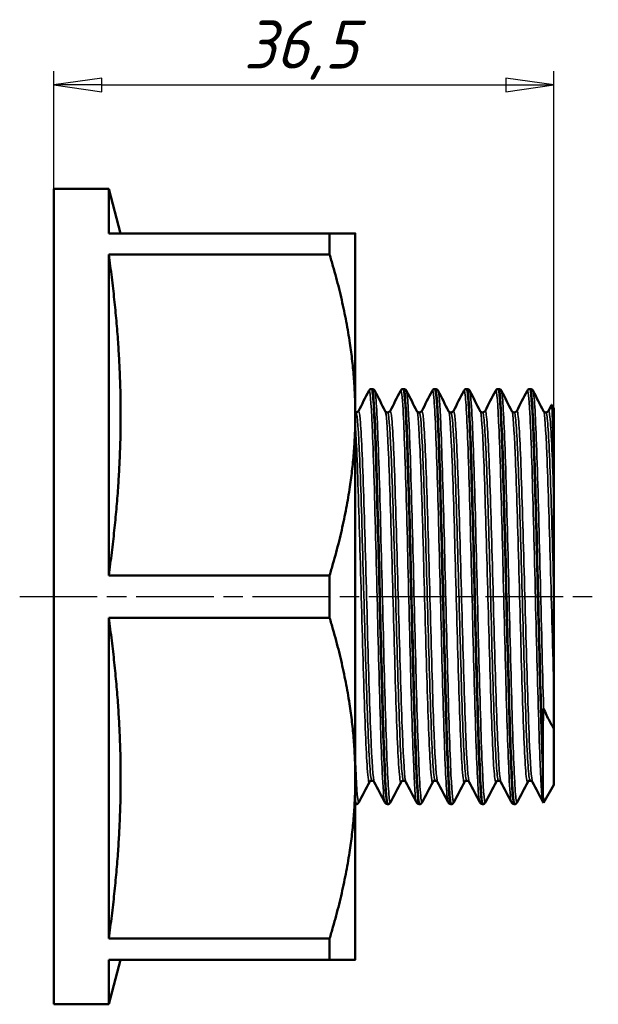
# Model space of a CAD drawing. Header units: millimetres. Extents: x -75 to 691, y -69 to 356.
# Tile 3 of 11: x 48 to 90, y 100 to 171. Entities that reach past the tile are written whole.
import ezdxf

# ---------------------------------------------------------------- set-up
doc = ezdxf.new("R2010")
doc.units = ezdxf.units.MM
doc.linetypes.add('CHAIN', pattern=[0.7087, 0.4724, -0.0591, 0.1181, -0.0591])
for name, color, linetype, lineweight in [('Видимые тонкие (ГОСТ)', 7, 'Continuous', 35), ('Видимый контур (ГОСТ)', 7, 'Continuous', 50), ('Осевая линия (ГОСТ)', 7, 'Continuous', 25), ('Размер (ГОСТ)', 7, 'Continuous', 25)]:
    doc.layers.add(name, color=color, linetype=linetype, lineweight=lineweight)
doc.styles.add('Обычный текст (ГОСТ)', font='GOST Common Italic.ttf')
doc.dimstyles.new('Обычный (ГОСТ)', dxfattribs={"dimtxt": 3.5, "dimasz": 3.5, "dimexe": 1, "dimexo": 0, "dimgap": 0.5, "dimtad": 1, "dimrnd": 1e-08, "dimtxsty": 'Обычный текст (ГОСТ)', "dimblk": 'Filled-1', "dimcen": 0.09, "dimdle": 15, "dimclrd": 256, "dimclre": 256, "dimclrt": 256, "dimazin": 2, "dimtfac": 0.714286, "dimtdec": 3, "dimtmove": 0, "dimatfit": 3, "dimfxl": 1, "dimtolj": 1, "dimlwd": 25, "dimlwe": 25, "dimarcsym": 0})

# ---------------------------------------------------------------- blocks, each defined once
blk = doc.blocks.new('Filled-1')
at = {"color": 0}
for p, q in [((0, 0), (-1, 0.143)), ((-1, 0.143), (-1, -0.143)), ((-1, 0), (0, 0)), ((-1, -0.143), (0, 0))]:
    blk.add_line(p, q, dxfattribs=at)
at = {"color": 0, "flags": 128}
blk.add_lwpolyline([(-1, -0.143), (0, 0), (-1, 0.143), (-1, -0.143)], dxfattribs=at)
at = {"color": 0}
blk.add_solid([(-1, -0.143), (0, 0), (-1, 0.143), (-1, -0.143)], dxfattribs=at)
blk = doc.blocks.new('*D9')
at = {"layer": 'Defpoints', "color": 0, "linetype": 'Continuous', "transparency": 16777216}
for p in [(87.141, 166.691), (50.641, 159.111), (87.141, 129.323)]:
    blk.add_point(p, dxfattribs=at)
at = {"layer": 'Размер (ГОСТ)', "linetype": 'Continuous', "lineweight": 25, "transparency": 16777216}
for p, q in [((50.641, 159.111), (50.641, 167.691)), ((87.141, 129.323), (87.141, 167.691)), ((54.141, 166.691), (83.641, 166.691))]:
    blk.add_line(p, q, dxfattribs=at)
at = {"layer": 'Размер (ГОСТ)', "linetype": 'Continuous', "lineweight": 25, "transparency": 16777216, "xscale": 3.5, "yscale": 3.5, "zscale": 3.5, "rotation": 180}
blk.add_blockref('Filled-1', (50.641, 166.691), dxfattribs=at)
at = {"layer": 'Размер (ГОСТ)', "linetype": 'Continuous', "lineweight": 25, "transparency": 16777216, "xscale": 3.5, "yscale": 3.5, "zscale": 3.5}
blk.add_blockref('Filled-1', (87.141, 166.691), dxfattribs=at)
at = {"layer": 'Размер (ГОСТ)', "linetype": 'Continuous', "lineweight": 25, "transparency": 16777216, "insert": (64.49, 171.391), "char_height": 3.5, "attachment_point": 1, "style": 'Обычный текст (ГОСТ)'}
blk.add_mtext('\\A1;36,5', dxfattribs=at)

msp = doc.modelspace()

# ---------------------------------------------------------------- linework, layer by layer
at = {"layer": 'Видимые тонкие (ГОСТ)'}
for points, knots in [([(74.795, 114.356), (74.739, 114.467), (74.684, 115.084), (74.628, 116.171), (74.544, 117.811), (74.461, 120.509), (74.377, 123.678), (74.293, 126.837), (74.21, 130.442), (74.126, 133.709), (74.043, 136.969), (73.959, 139.87), (73.876, 141.786), (73.797, 143.602), (73.718, 144.521), (73.639, 144.373)], [39.316896, 39.316896, 39.316896, 39.316896, 39.769644, 39.769644, 39.769644, 40.452861, 40.452861, 40.452861, 41.134214, 41.134214, 41.134214, 41.813968, 41.813968, 41.813968, 42.458489, 42.458489, 42.458489, 42.458489]), ([(77.106, 114.35), (77.031, 114.5), (76.955, 115.615), (76.88, 117.512), (76.797, 119.6), (76.713, 122.621), (76.63, 125.925), (76.547, 129.258), (76.463, 132.855), (76.379, 135.933), (76.295, 139.007), (76.212, 141.541), (76.128, 142.984), (76.069, 144.006), (76.01, 144.476), (75.95, 144.367)], [33.033711, 33.033711, 33.033711, 33.033711, 33.64923, 33.64923, 33.64923, 34.326853, 34.326853, 34.326853, 35.010132, 35.010132, 35.010132, 35.692442, 35.692442, 35.692442, 36.175303, 36.175303, 36.175303, 36.175303]), ([(79.418, 114.352), (79.405, 114.375), (79.392, 114.427), (79.379, 114.506), (79.295, 115.024), (79.212, 116.729), (79.128, 119.254), (79.045, 121.777), (78.961, 125.101), (78.878, 128.505), (78.795, 131.907), (78.711, 135.365), (78.628, 138.132), (78.544, 140.897), (78.461, 142.953), (78.378, 143.854), (78.339, 144.271), (78.3, 144.44), (78.262, 144.365)], [26.750525, 26.750525, 26.750525, 26.750525, 26.855705, 26.855705, 26.855705, 27.536711, 27.536711, 27.536711, 28.217307, 28.217307, 28.217307, 28.897509, 28.897509, 28.897509, 29.577333, 29.577333, 29.577333, 29.892118, 29.892118, 29.892118, 29.892118]), ([(81.729, 114.356), (81.699, 114.411), (81.669, 114.611), (81.64, 114.958), (81.557, 115.927), (81.473, 118.037), (81.39, 120.833), (81.307, 123.628), (81.224, 127.091), (81.141, 130.477), (81.058, 133.862), (80.975, 137.147), (80.892, 139.626), (80.806, 142.191), (80.72, 143.872), (80.634, 144.285), (80.614, 144.382), (80.593, 144.409), (80.573, 144.369)], [20.46734, 20.46734, 20.46734, 20.46734, 20.709784, 20.709784, 20.709784, 21.387687, 21.387687, 21.387687, 22.065454, 22.065454, 22.065454, 22.743089, 22.743089, 22.743089, 23.443934, 23.443934, 23.443934, 23.608933, 23.608933, 23.608933, 23.608933]), ([(84.04, 114.357), (83.989, 114.458), (83.938, 114.989), (83.887, 115.927), (83.803, 117.452), (83.72, 120.043), (83.637, 123.141), (83.553, 126.238), (83.47, 129.819), (83.387, 133.114), (83.304, 136.407), (83.22, 139.39), (83.137, 141.42), (83.054, 143.449), (82.971, 144.512), (82.887, 144.378), (82.886, 144.376), (82.886, 144.375), (82.885, 144.373)], [14.184155, 14.184155, 14.184155, 14.184155, 14.601897, 14.601897, 14.601897, 15.281199, 15.281199, 15.281199, 15.96033, 15.96033, 15.96033, 16.639294, 16.639294, 16.639294, 17.318095, 17.318095, 17.318095, 17.325747, 17.325747, 17.325747, 17.325747]), ([(86.352, 114.352), (86.281, 114.494), (86.21, 115.482), (86.139, 117.181), (86.055, 119.179), (85.972, 122.147), (85.888, 125.44), (85.805, 128.733), (85.721, 132.328), (85.638, 135.446), (85.554, 138.564), (85.471, 141.183), (85.387, 142.737), (85.324, 143.926), (85.26, 144.485), (85.196, 144.369)], [7.90097, 7.90097, 7.90097, 7.90097, 8.479801, 8.479801, 8.479801, 9.160827, 9.160827, 9.160827, 9.841645, 9.841645, 9.841645, 10.522259, 10.522259, 10.522259, 11.042562, 11.042562, 11.042562, 11.042562]), ([(75.216, 114.356), (75.187, 114.297), (75.157, 114.383), (75.127, 114.62), (75.044, 115.281), (74.961, 117.113), (74.878, 119.72), (74.794, 122.325), (74.711, 125.686), (74.628, 129.081), (74.544, 132.503), (74.461, 135.936), (74.377, 138.63), (74.293, 141.317), (74.21, 143.25), (74.126, 144.011), (74.104, 144.21), (74.083, 144.328), (74.061, 144.368)], [32.939735, 32.939735, 32.939735, 32.939735, 33.182569, 33.182569, 33.182569, 33.861021, 33.861021, 33.861021, 34.538894, 34.538894, 34.538894, 35.222111, 35.222111, 35.222111, 35.903464, 35.903464, 35.903464, 36.081328, 36.081328, 36.081328, 36.081328]), ([(77.528, 114.357), (77.478, 114.264), (77.428, 114.576), (77.379, 115.29), (77.295, 116.483), (77.212, 118.791), (77.129, 121.715), (77.046, 124.639), (76.963, 128.159), (76.88, 131.52), (76.797, 134.879), (76.713, 138.056), (76.63, 140.367), (76.547, 142.698), (76.463, 144.132), (76.379, 144.357), (76.377, 144.363), (76.374, 144.369), (76.372, 144.373)], [26.65655, 26.65655, 26.65655, 26.65655, 27.062418, 27.062418, 27.062418, 27.740591, 27.740591, 27.740591, 28.418481, 28.418481, 28.418481, 29.096104, 29.096104, 29.096104, 29.779383, 29.779383, 29.779383, 29.798142, 29.798142, 29.798142, 29.798142]), ([(79.839, 114.352), (79.769, 114.225), (79.699, 114.916), (79.629, 116.343), (79.546, 118.049), (79.462, 120.793), (79.379, 123.98), (79.295, 127.165), (79.212, 130.771), (79.128, 134.015), (79.045, 137.256), (78.961, 140.115), (78.878, 141.97), (78.813, 143.41), (78.748, 144.238), (78.684, 144.369)], [20.373364, 20.373364, 20.373364, 20.373364, 20.943521, 20.943521, 20.943521, 21.624955, 21.624955, 21.624955, 22.305962, 22.305962, 22.305962, 22.986558, 22.986558, 22.986558, 23.514957, 23.514957, 23.514957, 23.514957]), ([(82.151, 114.35), (82.147, 114.342), (82.143, 114.337), (82.139, 114.334), (82.055, 114.286), (81.972, 115.431), (81.889, 117.524), (81.806, 119.617), (81.723, 122.643), (81.64, 125.951), (81.557, 129.258), (81.473, 132.825), (81.39, 135.884), (81.307, 138.943), (81.224, 141.474), (81.141, 142.932), (81.092, 143.787), (81.044, 144.27), (80.995, 144.365)], [14.090179, 14.090179, 14.090179, 14.090179, 14.122806, 14.122806, 14.122806, 14.800992, 14.800992, 14.800992, 15.479035, 15.479035, 15.479035, 16.156937, 16.156937, 16.156937, 16.834704, 16.834704, 16.834704, 17.231772, 17.231772, 17.231772, 17.231772]), ([(84.462, 114.355), (84.437, 114.305), (84.412, 114.358), (84.387, 114.52), (84.303, 115.056), (84.22, 116.774), (84.137, 119.304), (84.053, 121.834), (83.97, 125.157), (83.887, 128.556), (83.803, 131.954), (83.72, 135.404), (83.637, 138.162), (83.553, 140.92), (83.47, 142.967), (83.387, 143.861), (83.36, 144.149), (83.333, 144.317), (83.306, 144.367)], [7.806994, 7.806994, 7.806994, 7.806994, 8.012012, 8.012012, 8.012012, 8.69167, 8.69167, 8.69167, 9.371147, 9.371147, 9.371147, 10.05045, 10.05045, 10.05045, 10.729581, 10.729581, 10.729581, 10.948586, 10.948586, 10.948586, 10.948586]), ([(86.389, 121.204), (86.306, 124.07), (86.222, 127.58), (86.139, 130.973), (86.055, 134.365), (85.972, 137.616), (85.888, 140.021), (85.805, 142.425), (85.721, 143.967), (85.638, 144.312), (85.631, 144.34), (85.624, 144.36), (85.618, 144.372)], [2.567814, 2.567814, 2.567814, 2.567814, 3.249052, 3.249052, 3.249052, 3.930077, 3.930077, 3.930077, 4.610895, 4.610895, 4.610895, 4.665401, 4.665401, 4.665401, 4.665401]), ([(74.023, 115.83), (73.938, 115.993), (73.854, 117.271), (73.769, 119.381), (73.684, 121.506), (73.598, 124.459), (73.513, 127.574), (73.427, 130.705), (73.342, 133.975), (73.256, 136.639), (73.17, 139.291), (73.085, 141.323), (73, 142.275), (72.956, 142.767), (72.912, 142.969), (72.867, 142.884)], [39.322015, 39.322015, 39.322015, 39.322015, 40.012714, 40.012714, 40.012714, 40.708411, 40.708411, 40.708411, 41.407693, 41.407693, 41.407693, 42.103871, 42.103871, 42.103871, 42.463607, 42.463607, 42.463607, 42.463607]), ([(76.335, 115.83), (76.249, 115.994), (76.164, 117.29), (76.079, 119.426), (75.993, 121.573), (75.907, 124.552), (75.821, 127.686), (75.736, 130.815), (75.65, 134.074), (75.565, 136.722), (75.479, 139.367), (75.394, 141.381), (75.308, 142.31), (75.265, 142.777), (75.222, 142.967), (75.179, 142.884)], [33.038829, 33.038829, 33.038829, 33.038829, 33.734435, 33.734435, 33.734435, 34.433542, 34.433542, 34.433542, 35.131783, 35.131783, 35.131783, 35.829228, 35.829228, 35.829228, 36.180422, 36.180422, 36.180422, 36.180422]), ([(78.646, 115.83), (78.562, 115.992), (78.478, 117.24), (78.395, 119.308), (78.309, 121.419), (78.224, 124.369), (78.138, 127.488), (78.053, 130.605), (77.967, 133.869), (77.882, 136.538), (77.796, 139.207), (77.711, 141.263), (77.626, 142.24), (77.58, 142.757), (77.535, 142.97), (77.49, 142.884)], [26.755644, 26.755644, 26.755644, 26.755644, 27.438321, 27.438321, 27.438321, 28.13563, 28.13563, 28.13563, 28.832574, 28.832574, 28.832574, 29.529169, 29.529169, 29.529169, 29.897237, 29.897237, 29.897237, 29.897237]), ([(80.957, 115.83), (80.875, 115.992), (80.793, 117.196), (80.711, 119.2), (80.625, 121.296), (80.539, 124.249), (80.453, 127.383), (80.367, 130.514), (80.281, 133.802), (80.195, 136.493), (80.109, 139.183), (80.023, 141.256), (79.937, 142.24), (79.892, 142.757), (79.847, 142.97), (79.802, 142.884)], [20.472459, 20.472459, 20.472459, 20.472459, 21.143208, 21.143208, 21.143208, 21.844597, 21.844597, 21.844597, 22.545461, 22.545461, 22.545461, 23.245818, 23.245818, 23.245818, 23.614051, 23.614051, 23.614051, 23.614051]), ([(83.269, 115.83), (83.19, 115.986), (83.111, 117.097), (83.032, 118.96), (82.947, 120.976), (82.861, 123.858), (82.776, 126.954), (82.69, 130.049), (82.605, 133.335), (82.52, 136.068), (82.434, 138.8), (82.349, 140.959), (82.263, 142.058), (82.213, 142.703), (82.163, 142.979), (82.113, 142.885)], [14.189273, 14.189273, 14.189273, 14.189273, 14.832834, 14.832834, 14.832834, 15.52937, 15.52937, 15.52937, 16.22574, 16.22574, 16.22574, 16.921948, 16.921948, 16.921948, 17.330866, 17.330866, 17.330866, 17.330866]), ([(85.58, 115.83), (85.5, 115.988), (85.421, 117.119), (85.341, 119.014), (85.255, 121.05), (85.17, 123.951), (85.084, 127.059), (84.999, 130.166), (84.913, 133.455), (84.827, 136.179), (84.742, 138.903), (84.656, 141.042), (84.571, 142.109), (84.522, 142.718), (84.473, 142.977), (84.424, 142.885)], [7.906088, 7.906088, 7.906088, 7.906088, 8.555827, 8.555827, 8.555827, 9.254051, 9.254051, 9.254051, 9.952071, 9.952071, 9.952071, 10.64989, 10.64989, 10.64989, 11.047681, 11.047681, 11.047681, 11.047681]), ([(87.141, 136.096), (87.056, 138.839), (86.97, 141), (86.884, 142.086), (86.835, 142.711), (86.785, 142.978), (86.736, 142.885)], [3.661811, 3.661811, 3.661811, 3.661811, 4.361595, 4.361595, 4.361595, 4.764495, 4.764495, 4.764495, 4.764495]), ([(73.85, 115.936), (73.811, 115.935), (73.773, 116.151), (73.734, 116.587), (73.649, 117.552), (73.563, 119.588), (73.478, 122.234), (73.392, 124.892), (73.306, 128.145), (73.22, 131.249), (73.135, 134.341), (73.049, 137.262), (72.964, 139.349), (72.878, 141.439), (72.792, 142.679), (72.707, 142.786), (72.703, 142.792), (72.698, 142.794), (72.694, 142.794)], [39.269908, 39.269908, 39.269908, 39.269908, 39.584388, 39.584388, 39.584388, 40.281435, 40.281435, 40.281435, 40.981738, 40.981738, 40.981738, 41.679079, 41.679079, 41.679079, 42.37707, 42.37707, 42.37707, 42.411501, 42.411501, 42.411501, 42.411501]), ([(75.988, 115.837), (75.932, 115.734), (75.877, 116.087), (75.821, 116.884), (75.736, 118.115), (75.65, 120.393), (75.565, 123.202), (75.479, 126.008), (75.394, 129.321), (75.308, 132.392), (75.223, 135.459), (75.137, 138.259), (75.052, 140.16), (74.979, 141.787), (74.905, 142.744), (74.832, 142.891)], [32.934616, 32.934616, 32.934616, 32.934616, 33.387383, 33.387383, 33.387383, 34.085624, 34.085624, 34.085624, 34.783069, 34.783069, 34.783069, 35.479789, 35.479789, 35.479789, 36.076209, 36.076209, 36.076209, 36.076209]), ([(76.161, 115.936), (76.127, 115.934), (76.093, 116.103), (76.059, 116.446), (75.973, 117.309), (75.887, 119.266), (75.801, 121.87), (75.715, 124.47), (75.629, 127.696), (75.544, 130.81), (75.458, 133.922), (75.372, 136.898), (75.287, 139.063), (75.201, 141.225), (75.115, 142.56), (75.03, 142.765), (75.022, 142.785), (75.014, 142.794), (75.006, 142.793)], [32.986723, 32.986723, 32.986723, 32.986723, 33.265369, 33.265369, 33.265369, 33.96592, 33.96592, 33.96592, 34.665608, 34.665608, 34.665608, 35.364502, 35.364502, 35.364502, 36.062673, 36.062673, 36.062673, 36.128316, 36.128316, 36.128316, 36.128316]), ([(78.299, 115.837), (78.246, 115.737), (78.192, 116.063), (78.138, 116.808), (78.053, 117.993), (77.967, 120.229), (77.882, 123.009), (77.796, 125.788), (77.711, 129.09), (77.626, 132.168), (77.54, 135.245), (77.455, 138.074), (77.369, 140.017), (77.294, 141.729), (77.219, 142.741), (77.144, 142.891)], [26.651431, 26.651431, 26.651431, 26.651431, 27.089471, 27.089471, 27.089471, 27.786415, 27.786415, 27.786415, 28.48301, 28.48301, 28.48301, 29.179275, 29.179275, 29.179275, 29.793024, 29.793024, 29.793024, 29.793024]), ([(78.473, 115.935), (78.441, 115.933), (78.41, 116.077), (78.378, 116.37), (78.292, 117.167), (78.207, 119.058), (78.121, 121.614), (78.035, 124.169), (77.95, 127.369), (77.864, 130.485), (77.778, 133.6), (77.693, 136.608), (77.607, 138.826), (77.522, 141.043), (77.436, 142.454), (77.351, 142.738), (77.339, 142.776), (77.328, 142.794), (77.317, 142.793)], [26.703538, 26.703538, 26.703538, 26.703538, 26.960866, 26.960866, 26.960866, 27.659661, 27.659661, 27.659661, 28.35809, 28.35809, 28.35809, 29.056171, 29.056171, 29.056171, 29.753921, 29.753921, 29.753921, 29.84513, 29.84513, 29.84513, 29.84513]), ([(80.611, 115.837), (80.558, 115.739), (80.505, 116.051), (80.453, 116.768), (80.367, 117.937), (80.281, 120.172), (80.195, 122.962), (80.109, 125.751), (80.023, 129.071), (79.937, 132.166), (79.851, 135.259), (79.765, 138.101), (79.68, 140.045), (79.605, 141.741), (79.53, 142.741), (79.455, 142.891)], [20.368246, 20.368246, 20.368246, 20.368246, 20.798439, 20.798439, 20.798439, 21.499302, 21.499302, 21.499302, 22.199659, 22.199659, 22.199659, 22.899528, 22.899528, 22.899528, 23.509838, 23.509838, 23.509838, 23.509838]), ([(80.784, 115.935), (80.756, 115.933), (80.727, 116.049), (80.699, 116.288), (80.613, 117.012), (80.526, 118.851), (80.44, 121.383), (80.354, 123.913), (80.268, 127.115), (80.182, 130.253), (80.096, 133.389), (80.01, 136.436), (79.924, 138.696), (79.838, 140.954), (79.752, 142.408), (79.666, 142.726), (79.653, 142.771), (79.641, 142.793), (79.628, 142.792)], [20.420352, 20.420352, 20.420352, 20.420352, 20.652343, 20.652343, 20.652343, 21.355227, 21.355227, 21.355227, 22.057584, 22.057584, 22.057584, 22.759433, 22.759433, 22.759433, 23.460792, 23.460792, 23.460792, 23.561945, 23.561945, 23.561945, 23.561945]), ([(82.922, 115.838), (82.873, 115.746), (82.825, 116.005), (82.776, 116.615), (82.69, 117.681), (82.605, 119.814), (82.52, 122.53), (82.434, 125.246), (82.349, 128.524), (82.263, 131.625), (82.178, 134.724), (82.093, 137.622), (82.007, 139.664), (81.927, 141.585), (81.847, 142.734), (81.767, 142.892)], [14.085061, 14.085061, 14.085061, 14.085061, 14.483211, 14.483211, 14.483211, 15.179581, 15.179581, 15.179581, 15.875789, 15.875789, 15.875789, 16.571839, 16.571839, 16.571839, 17.226653, 17.226653, 17.226653, 17.226653]), ([(83.095, 115.934), (83.071, 115.931), (83.047, 116.015), (83.023, 116.186), (82.938, 116.796), (82.852, 118.515), (82.766, 120.953), (82.681, 123.39), (82.595, 126.526), (82.51, 129.65), (82.424, 132.774), (82.339, 135.861), (82.253, 138.211), (82.167, 140.561), (82.082, 142.156), (81.996, 142.635), (81.978, 142.741), (81.959, 142.792), (81.94, 142.79)], [14.137167, 14.137167, 14.137167, 14.137167, 14.333571, 14.333571, 14.333571, 15.03161, 15.03161, 15.03161, 15.729482, 15.729482, 15.729482, 16.427192, 16.427192, 16.427192, 17.124744, 17.124744, 17.124744, 17.27876, 17.27876, 17.27876, 17.27876]), ([(85.234, 115.838), (85.184, 115.744), (85.134, 116.016), (85.084, 116.651), (84.999, 117.744), (84.913, 119.904), (84.827, 122.642), (84.742, 125.379), (84.656, 128.672), (84.571, 131.773), (84.485, 134.874), (84.4, 137.759), (84.314, 139.775), (84.235, 141.63), (84.157, 142.736), (84.078, 142.892)], [7.801875, 7.801875, 7.801875, 7.801875, 8.207892, 8.207892, 8.207892, 8.905912, 8.905912, 8.905912, 9.603731, 9.603731, 9.603731, 10.301354, 10.301354, 10.301354, 10.943468, 10.943468, 10.943468, 10.943468]), ([(85.407, 115.933), (85.384, 115.931), (85.361, 116.008), (85.337, 116.167), (85.252, 116.756), (85.166, 118.461), (85.08, 120.893), (84.994, 123.325), (84.908, 126.464), (84.823, 129.596), (84.737, 132.727), (84.651, 135.826), (84.565, 138.187), (84.48, 140.547), (84.394, 142.151), (84.308, 142.634), (84.289, 142.74), (84.27, 142.792), (84.251, 142.79)], [7.853982, 7.853982, 7.853982, 7.853982, 8.043006, 8.043006, 8.043006, 8.74274, 8.74274, 8.74274, 9.442268, 9.442268, 9.442268, 10.141595, 10.141595, 10.141595, 10.840725, 10.840725, 10.840725, 10.995574, 10.995574, 10.995574, 10.995574]), ([(87.141, 122.559), (87.056, 125.292), (86.97, 128.592), (86.884, 131.705), (86.798, 134.817), (86.712, 137.718), (86.627, 139.747), (86.548, 141.619), (86.468, 142.735), (86.389, 142.892)], [2.615652, 2.615652, 2.615652, 2.615652, 3.315436, 3.315436, 3.315436, 4.014983, 4.014983, 4.014983, 4.660283, 4.660283, 4.660283, 4.660283]), ([(87.141, 129.323), (87.055, 132.463), (86.969, 135.594), (86.883, 137.999), (86.798, 140.403), (86.712, 142.063), (86.626, 142.598), (86.605, 142.728), (86.584, 142.792), (86.563, 142.79)], [3.138732, 3.138732, 3.138732, 3.138732, 3.840031, 3.840031, 3.840031, 4.541093, 4.541093, 4.541093, 4.712389, 4.712389, 4.712389, 4.712389]), ([(73.677, 115.837), (73.622, 115.736), (73.568, 116.073), (73.513, 116.841), (73.427, 118.049), (73.342, 120.311), (73.256, 123.114), (73.17, 125.904), (73.085, 129.208), (73, 132.279), (72.914, 135.354), (72.829, 138.172), (72.743, 140.094), (72.709, 140.857), (72.675, 141.482), (72.641, 141.945)], [39.217802, 39.217802, 39.217802, 39.217802, 39.662252, 39.662252, 39.662252, 40.361534, 40.361534, 40.361534, 41.057712, 41.057712, 41.057712, 41.754991, 41.754991, 41.754991, 42.031671, 42.031671, 42.031671, 42.031671]), ([(72.905, 114.351), (72.895, 114.33), (72.884, 114.328), (72.874, 114.343), (72.797, 114.461), (72.719, 115.611), (72.641, 117.577)], [39.2229203, 39.2229203, 39.2229203, 39.2229203, 39.307183, 39.307183, 39.307183, 39.9393761, 39.9393761, 39.9393761, 39.9393761])]:
    msp.add_open_spline(points, degree=3, knots=knots, dxfattribs=at)
at = {"layer": 'Видимый контур (ГОСТ)'}
for p, q in [((50.641, 99.611), (50.641, 159.111)), ((50.641, 159.111), (54.641, 159.111)), ((54.641, 155.861), (54.641, 159.111)), ((55.512, 155.861), (54.641, 159.111)), ((70.765, 155.861), (54.641, 155.861)), ((70.765, 155.861), (70.765, 154.321)), ((72.641, 142.611), (72.641, 155.861)), ((70.765, 154.321), (54.641, 154.321)), ((54.641, 130.902), (54.641, 154.321)), ((73.84, 144.506), (73.86, 144.506)), ((76.152, 144.506), (76.171, 144.506)), ((78.463, 144.506), (78.482, 144.506)), ((80.774, 144.506), (80.794, 144.506)), ((83.086, 144.506), (83.105, 144.506)), ((85.397, 144.506), (85.417, 144.506)), ((86.736, 142.893), (86.977, 143.355)), ((87.141, 143.087), (86.986, 143.356)), ((87.141, 138.908), (87.141, 143.087)), ((72.641, 116.111), (72.641, 142.611)), ((87.141, 138.908), (87.141, 136.096)), ((87.141, 136.096), (87.141, 129.323)), ((70.765, 130.902), (54.641, 130.902)), ((70.765, 130.902), (70.765, 127.821)), ((87.141, 129.323), (87.141, 122.559)), ((70.765, 127.821), (54.641, 127.821)), ((54.641, 104.402), (54.641, 127.821)), ((87.141, 122.559), (87.141, 119.759)), ((87.141, 115.635), (87.141, 119.759)), ((86.322, 117.587), (86.322, 117.1)), ((72.641, 102.861), (72.641, 116.111)), ((87.141, 115.635), (86.379, 114.315)), ((72.684, 114.216), (72.704, 114.216)), ((74.996, 114.216), (75.015, 114.216)), ((77.307, 114.216), (77.327, 114.216)), ((79.619, 114.216), (79.638, 114.216)), ((81.93, 114.216), (81.949, 114.216)), ((84.241, 114.216), (84.261, 114.216)), ((70.765, 104.402), (54.641, 104.402)), ((70.765, 104.402), (70.765, 102.861)), ((70.765, 102.861), (54.641, 102.861)), ((54.641, 99.611), (54.641, 102.861)), ((55.512, 102.861), (54.641, 99.611)), ((50.641, 99.611), (54.641, 99.611))]:
    msp.add_line(p, q, dxfattribs=at)
for points, weights in [([(70.765, 155.861), (72.641, 155.861), (72.641, 155.861)], [1.01552334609, 1.03816954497, 1]), ([(55.512, 142.611), (55.512, 148.128), (54.641, 154.321)], [1, 1.03020422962, 1]), ([(72.641, 142.611), (72.641, 148.128), (70.765, 154.321)], [1, 1.03816954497, 1.01552334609]), ([(54.641, 130.902), (55.512, 137.095), (55.512, 142.611)], [1, 1.03020422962, 1]), ([(70.765, 130.902), (72.641, 137.095), (72.641, 142.611)], [1.01552334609, 1.03816954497, 1]), ([(55.512, 116.111), (55.512, 121.628), (54.641, 127.821)], [1, 1.03020422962, 1]), ([(72.641, 116.111), (72.641, 121.628), (70.765, 127.821)], [1, 1.03816954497, 1.01552334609]), ([(54.641, 104.402), (55.512, 110.595), (55.512, 116.111)], [1, 1.03020422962, 1]), ([(70.765, 104.402), (72.641, 110.595), (72.641, 116.111)], [1.01552334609, 1.03816954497, 1]), ([(72.641, 102.861), (72.641, 102.861), (70.765, 102.861)], [1, 1.03816954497, 1.01552334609])]:
    msp.add_rational_spline(points, weights, degree=2, dxfattribs=at)
for points, knots in [([(73.639, 144.373), (73.649, 144.392), (73.661, 144.414), (73.703, 144.455), (73.723, 144.47), (73.773, 144.495), (73.806, 144.505), (73.84, 144.506)], [0, 0, 0, 0, 0.03596892, 0.03596892, 0.05468401, 0.05468401, 0.07407253, 0.07407253, 0.07407253, 0.07407253]), ([(73.84, 144.503), (73.857, 144.505), (73.874, 144.458), (73.891, 144.361), (73.974, 143.886), (74.058, 142.219), (74.141, 139.719), (74.224, 137.22), (74.307, 133.904), (74.391, 130.488), (74.474, 127.072), (74.557, 123.579), (74.64, 120.759), (74.723, 117.941), (74.807, 115.816), (74.89, 114.842), (74.925, 114.428), (74.96, 114.223), (74.996, 114.224)], [-42.412459, -42.412459, -42.412459, -42.412459, -42.27268, -42.27268, -42.27268, -41.593824, -41.593824, -41.593824, -40.915157, -40.915157, -40.915157, -40.236676, -40.236676, -40.236676, -39.558376, -39.558376, -39.558376, -39.269908, -39.269908, -39.269908, -39.269908]), ([(73.86, 144.506), (73.906, 144.504), (73.95, 144.487), (74.006, 144.448), (74.023, 144.429), (74.047, 144.398), (74.055, 144.385), (74.061, 144.373)], [0, 0, 0, 0, 0.02669937, 0.02669937, 0.05144245, 0.05144245, 0.07403589, 0.07403589, 0.07403589, 0.07403589]), ([(75.016, 114.221), (74.955, 114.225), (74.895, 114.833), (74.835, 116.002), (74.752, 117.61), (74.669, 120.269), (74.586, 123.41), (74.502, 126.574), (74.419, 130.204), (74.335, 133.513), (74.252, 136.813), (74.169, 139.77), (74.085, 141.746), (74.01, 143.528), (73.935, 144.5), (73.86, 144.505)], [32.985764, 32.985764, 32.985764, 32.985764, 33.477179, 33.477179, 33.477179, 34.153651, 34.153651, 34.153651, 34.835219, 34.835219, 34.835219, 35.514974, 35.514974, 35.514974, 36.128316, 36.128316, 36.128316, 36.128316]), ([(75.95, 144.373), (75.96, 144.392), (75.973, 144.414), (76.015, 144.455), (76.034, 144.47), (76.085, 144.495), (76.117, 144.505), (76.151, 144.506)], [0, 0, 0, 0, 0.03596892, 0.03596892, 0.05468401, 0.05468401, 0.07407253, 0.07407253, 0.07407253, 0.07407253]), ([(76.151, 144.506), (76.229, 144.505), (76.307, 143.455), (76.386, 141.544), (76.469, 139.513), (76.552, 136.524), (76.635, 133.218), (76.718, 129.913), (76.801, 126.314), (76.884, 123.193), (76.967, 120.072), (77.05, 117.45), (77.133, 115.889), (77.191, 114.795), (77.249, 114.227), (77.307, 114.222)], [-36.129274, -36.129274, -36.129274, -36.129274, -35.492171, -35.492171, -35.492171, -34.815031, -34.815031, -34.815031, -34.138042, -34.138042, -34.138042, -33.461199, -33.461199, -33.461199, -32.986723, -32.986723, -32.986723, -32.986723]), ([(76.171, 144.506), (76.218, 144.504), (76.261, 144.487), (76.318, 144.448), (76.335, 144.429), (76.358, 144.398), (76.366, 144.385), (76.372, 144.373)], [0, 0, 0, 0, 0.02669937, 0.02669937, 0.05144245, 0.05144245, 0.07403589, 0.07403589, 0.07403589, 0.07403589]), ([(77.327, 114.216), (77.245, 114.214), (77.163, 115.373), (77.082, 117.454), (76.999, 119.564), (76.916, 122.609), (76.833, 125.936), (76.75, 129.261), (76.667, 132.846), (76.584, 135.923), (76.5, 139.025), (76.417, 141.589), (76.333, 143.058), (76.279, 144.008), (76.225, 144.495), (76.171, 144.499)], [26.702579, 26.702579, 26.702579, 26.702579, 27.369664, 27.369664, 27.369664, 28.046194, 28.046194, 28.046194, 28.72246, 28.72246, 28.72246, 29.404237, 29.404237, 29.404237, 29.84513, 29.84513, 29.84513, 29.84513]), ([(78.262, 144.373), (78.272, 144.392), (78.284, 144.414), (78.326, 144.455), (78.345, 144.47), (78.396, 144.495), (78.429, 144.505), (78.463, 144.506)], [0, 0, 0, 0, 0.03596892, 0.03596892, 0.05468401, 0.05468401, 0.07407253, 0.07407253, 0.07407253, 0.07407253]), ([(78.463, 144.5), (78.52, 144.497), (78.578, 143.946), (78.635, 142.879), (78.719, 141.327), (78.802, 138.697), (78.886, 135.558), (78.969, 132.422), (79.053, 128.799), (79.136, 125.477), (79.22, 122.157), (79.303, 119.159), (79.387, 117.132), (79.464, 115.253), (79.541, 114.221), (79.619, 114.217)], [-29.846089, -29.846089, -29.846089, -29.846089, -29.377272, -29.377272, -29.377272, -28.69588, -28.69588, -28.69588, -28.014959, -28.014959, -28.014959, -27.334493, -27.334493, -27.334493, -26.703538, -26.703538, -26.703538, -26.703538]), ([(79.638, 114.221), (79.618, 114.218), (79.597, 114.285), (79.577, 114.425), (79.494, 114.992), (79.41, 116.751), (79.327, 119.322), (79.243, 121.89), (79.16, 125.251), (79.077, 128.679), (78.994, 132.104), (78.91, 135.572), (78.827, 138.334), (78.744, 141.095), (78.66, 143.132), (78.577, 144.005), (78.546, 144.337), (78.514, 144.501), (78.482, 144.499)], [20.419394, 20.419394, 20.419394, 20.419394, 20.58644, 20.58644, 20.58644, 21.266468, 21.266468, 21.266468, 21.946074, 21.946074, 21.946074, 22.625274, 22.625274, 22.625274, 23.304085, 23.304085, 23.304085, 23.561945, 23.561945, 23.561945, 23.561945]), ([(78.483, 144.506), (78.529, 144.504), (78.573, 144.487), (78.629, 144.448), (78.646, 144.429), (78.67, 144.398), (78.677, 144.385), (78.684, 144.373)], [0, 0, 0, 0, 0.02669937, 0.02669937, 0.05144245, 0.05144245, 0.07403589, 0.07403589, 0.07403589, 0.07403589]), ([(80.573, 144.373), (80.583, 144.392), (80.596, 144.414), (80.638, 144.455), (80.657, 144.47), (80.708, 144.495), (80.74, 144.505), (80.774, 144.506)], [0, 0, 0, 0, 0.03596892, 0.03596892, 0.05468401, 0.05468401, 0.07407253, 0.07407253, 0.07407253, 0.07407253]), ([(80.774, 144.498), (80.811, 144.501), (80.848, 144.276), (80.885, 143.823), (80.968, 142.806), (81.052, 140.646), (81.135, 137.805), (81.218, 134.967), (81.301, 131.468), (81.384, 128.061), (81.467, 124.655), (81.55, 121.364), (81.633, 118.894), (81.716, 116.424), (81.799, 114.792), (81.882, 114.346), (81.898, 114.26), (81.914, 114.218), (81.93, 114.219)], [-23.562904, -23.562904, -23.562904, -23.562904, -23.260331, -23.260331, -23.260331, -22.582593, -22.582593, -22.582593, -21.90518, -21.90518, -21.90518, -21.228078, -21.228078, -21.228078, -20.551269, -20.551269, -20.551269, -20.420352, -20.420352, -20.420352, -20.420352]), ([(80.794, 144.506), (80.841, 144.504), (80.884, 144.487), (80.94, 144.448), (80.958, 144.429), (80.981, 144.398), (80.989, 144.385), (80.995, 144.373)], [0, 0, 0, 0, 0.02669937, 0.02669937, 0.05144245, 0.05144245, 0.07403589, 0.07403589, 0.07403589, 0.07403589]), ([(81.95, 114.224), (81.91, 114.222), (81.87, 114.48), (81.831, 114.997), (81.748, 116.08), (81.665, 118.296), (81.582, 121.169), (81.499, 124.042), (81.416, 127.552), (81.333, 130.949), (81.25, 134.345), (81.167, 137.604), (81.084, 140.028), (81.001, 142.452), (80.918, 144.024), (80.835, 144.41), (80.821, 144.474), (80.808, 144.505), (80.794, 144.504)], [14.136208, 14.136208, 14.136208, 14.136208, 14.459734, 14.459734, 14.459734, 15.136435, 15.136435, 15.136435, 15.812997, 15.812997, 15.812997, 16.489425, 16.489425, 16.489425, 17.165723, 17.165723, 17.165723, 17.27876, 17.27876, 17.27876, 17.27876]), ([(82.885, 144.373), (82.894, 144.392), (82.907, 144.414), (82.949, 144.455), (82.968, 144.47), (83.019, 144.495), (83.052, 144.505), (83.085, 144.506)], [0, 0, 0, 0, 0.03596892, 0.03596892, 0.05468401, 0.05468401, 0.07407253, 0.07407253, 0.07407253, 0.07407253]), ([(83.085, 144.503), (83.101, 144.505), (83.116, 144.469), (83.131, 144.392), (83.214, 143.972), (83.297, 142.356), (83.381, 139.892), (83.464, 137.43), (83.547, 134.14), (83.63, 130.73), (83.713, 127.323), (83.797, 123.819), (83.88, 120.971), (83.963, 118.125), (84.046, 115.954), (84.129, 114.922), (84.166, 114.455), (84.204, 114.223), (84.241, 114.224)], [-17.279718, -17.279718, -17.279718, -17.279718, -17.155936, -17.155936, -17.155936, -16.47682, -16.47682, -16.47682, -15.79846, -15.79846, -15.79846, -15.120793, -15.120793, -15.120793, -14.443754, -14.443754, -14.443754, -14.137167, -14.137167, -14.137167, -14.137167]), ([(84.261, 114.221), (84.199, 114.225), (84.136, 114.88), (84.074, 116.133), (83.991, 117.8), (83.907, 120.512), (83.824, 123.686), (83.741, 126.859), (83.658, 130.472), (83.575, 133.748), (83.492, 137.023), (83.409, 139.938), (83.326, 141.868), (83.252, 143.574), (83.179, 144.499), (83.105, 144.505)], [7.853023, 7.853023, 7.853023, 7.853023, 8.362557, 8.362557, 8.362557, 9.040679, 9.040679, 9.040679, 9.718627, 9.718627, 9.718627, 10.396405, 10.396405, 10.396405, 10.995574, 10.995574, 10.995574, 10.995574]), ([(83.106, 144.506), (83.152, 144.504), (83.195, 144.487), (83.252, 144.448), (83.269, 144.429), (83.293, 144.398), (83.3, 144.385), (83.306, 144.373)], [0, 0, 0, 0, 0.02669937, 0.02669937, 0.05144245, 0.05144245, 0.07403589, 0.07403589, 0.07403589, 0.07403589]), ([(85.196, 144.373), (85.206, 144.392), (85.218, 144.414), (85.26, 144.455), (85.28, 144.47), (85.33, 144.495), (85.363, 144.505), (85.397, 144.506)], [0, 0, 0, 0, 0.03596892, 0.03596892, 0.05468401, 0.05468401, 0.07407253, 0.07407253, 0.07407253, 0.07407253]), ([(85.397, 144.506), (85.474, 144.504), (85.551, 143.489), (85.627, 141.635), (85.711, 139.631), (85.794, 136.658), (85.877, 133.357), (85.96, 130.044), (86.044, 126.423), (86.127, 123.278), (86.192, 120.827), (86.257, 118.671), (86.322, 117.1)], [-10.996533, -10.996533, -10.996533, -10.996533, -10.369688, -10.369688, -10.369688, -9.691787, -9.691787, -9.691787, -9.01143, -9.01143, -9.01143, -8.48138, -8.48138, -8.48138, -8.48138]), ([(85.417, 144.506), (85.463, 144.504), (85.507, 144.487), (85.563, 144.448), (85.58, 144.429), (85.604, 144.398), (85.612, 144.385), (85.618, 144.373)], [0, 0, 0, 0, 0.02669937, 0.02669937, 0.05144245, 0.05144245, 0.07403589, 0.07403589, 0.07403589, 0.07403589]), ([(86.322, 117.587), (86.239, 119.745), (86.155, 122.837), (86.072, 126.193), (85.989, 129.548), (85.905, 133.145), (85.822, 136.205), (85.739, 139.265), (85.655, 141.769), (85.572, 143.175), (85.52, 144.049), (85.468, 144.496), (85.417, 144.499)], [2.250984, 2.250984, 2.250984, 2.250984, 2.930849, 2.930849, 2.930849, 3.610505, 3.610505, 3.610505, 4.289954, 4.289954, 4.289954, 4.712389, 4.712389, 4.712389, 4.712389]), ([(87.141, 138.908), (87.137, 139.136), (87.133, 139.357), (87.108, 140.576), (87.087, 141.405), (87.042, 142.802), (87.017, 143.247), (86.987, 143.36), (86.982, 143.364), (86.977, 143.355)], [-5.613946, -5.613946, -5.613946, -5.613946, -5.520408, -5.520408, -5.081335, -5.081335, -4.53671, -4.53671, -4.426863, -4.426863, -4.426863, -4.426863]), ([(72.694, 142.794), (72.74, 142.794), (72.783, 142.812), (72.833, 142.845), (72.846, 142.861), (72.861, 142.881), (72.865, 142.888), (72.867, 142.893)], [0, 0, 0, 0, 0.02787199, 0.02787199, 0.05201687, 0.05201687, 0.07424571, 0.07424571, 0.07424571, 0.07424571]), ([(74.832, 142.893), (74.836, 142.886), (74.843, 142.871), (74.877, 142.838), (74.894, 142.825), (74.942, 142.802), (74.974, 142.794), (75.006, 142.794)], [0, 0, 0, 0, 0.03590234, 0.03590234, 0.05473981, 0.05473981, 0.07427776, 0.07427776, 0.07427776, 0.07427776]), ([(75.006, 142.794), (75.051, 142.794), (75.094, 142.812), (75.144, 142.845), (75.157, 142.861), (75.173, 142.881), (75.177, 142.888), (75.179, 142.893)], [0, 0, 0, 0, 0.02787199, 0.02787199, 0.05201687, 0.05201687, 0.07424571, 0.07424571, 0.07424571, 0.07424571]), ([(77.144, 142.893), (77.147, 142.886), (77.154, 142.871), (77.189, 142.838), (77.206, 142.825), (77.253, 142.802), (77.285, 142.794), (77.317, 142.794)], [0, 0, 0, 0, 0.03590234, 0.03590234, 0.05473981, 0.05473981, 0.07427776, 0.07427776, 0.07427776, 0.07427776]), ([(77.317, 142.794), (77.363, 142.794), (77.406, 142.812), (77.455, 142.845), (77.468, 142.861), (77.484, 142.881), (77.488, 142.888), (77.49, 142.893)], [0, 0, 0, 0, 0.02787199, 0.02787199, 0.05201687, 0.05201687, 0.07424571, 0.07424571, 0.07424571, 0.07424571]), ([(79.455, 142.893), (79.459, 142.886), (79.465, 142.871), (79.5, 142.838), (79.517, 142.825), (79.565, 142.802), (79.596, 142.794), (79.628, 142.794)], [0, 0, 0, 0, 0.03590234, 0.03590234, 0.05473981, 0.05473981, 0.07427776, 0.07427776, 0.07427776, 0.07427776]), ([(79.628, 142.794), (79.674, 142.794), (79.717, 142.812), (79.767, 142.845), (79.78, 142.861), (79.796, 142.881), (79.799, 142.888), (79.802, 142.893)], [0, 0, 0, 0, 0.02787199, 0.02787199, 0.05201687, 0.05201687, 0.07424571, 0.07424571, 0.07424571, 0.07424571]), ([(81.767, 142.893), (81.77, 142.886), (81.777, 142.871), (81.811, 142.838), (81.829, 142.825), (81.876, 142.802), (81.908, 142.794), (81.94, 142.794)], [0, 0, 0, 0, 0.03590234, 0.03590234, 0.05473981, 0.05473981, 0.07427776, 0.07427776, 0.07427776, 0.07427776]), ([(81.94, 142.794), (81.985, 142.794), (82.029, 142.812), (82.078, 142.845), (82.091, 142.861), (82.107, 142.881), (82.111, 142.888), (82.113, 142.893)], [0, 0, 0, 0, 0.02787199, 0.02787199, 0.05201687, 0.05201687, 0.07424571, 0.07424571, 0.07424571, 0.07424571]), ([(84.078, 142.893), (84.082, 142.886), (84.088, 142.871), (84.123, 142.838), (84.14, 142.825), (84.188, 142.802), (84.219, 142.794), (84.251, 142.794)], [0, 0, 0, 0, 0.03590234, 0.03590234, 0.05473981, 0.05473981, 0.07427776, 0.07427776, 0.07427776, 0.07427776]), ([(84.251, 142.794), (84.297, 142.794), (84.34, 142.812), (84.39, 142.845), (84.403, 142.861), (84.418, 142.881), (84.422, 142.888), (84.424, 142.893)], [0, 0, 0, 0, 0.02787199, 0.02787199, 0.05201687, 0.05201687, 0.07424571, 0.07424571, 0.07424571, 0.07424571]), ([(86.389, 142.893), (86.393, 142.886), (86.4, 142.871), (86.434, 142.838), (86.451, 142.825), (86.499, 142.802), (86.531, 142.794), (86.563, 142.794)], [0, 0, 0, 0, 0.03590234, 0.03590234, 0.05473981, 0.05473981, 0.07427776, 0.07427776, 0.07427776, 0.07427776]), ([(86.563, 142.794), (86.608, 142.794), (86.651, 142.812), (86.701, 142.845), (86.714, 142.861), (86.73, 142.881), (86.734, 142.888), (86.736, 142.893)], [0, 0, 0, 0, 0.02787199, 0.02787199, 0.05201687, 0.05201687, 0.07424571, 0.07424571, 0.07424571, 0.07424571]), ([(86.322, 117.587), (86.323, 118.853), (86.336, 120.114), (86.358, 120.888), (86.365, 121.055), (86.374, 121.157), (86.376, 121.176), (86.38, 121.193), (86.38, 121.197), (86.382, 121.202), (86.382, 121.203), (86.383, 121.205), (86.383, 121.206), (86.384, 121.207), (86.384, 121.207), (86.385, 121.208), (86.385, 121.208), (86.386, 121.208), (86.387, 121.208), (86.388, 121.207), (86.389, 121.205), (86.389, 121.204)], [-0.1081131, -0.1081131, -0.1081131, -0.1081131, -0.0362071, -0.0362071, -0.0089842, -0.0089842, -0.0040662, -0.0040662, -0.0027348, -0.0027348, -0.0022028, -0.0022028, -0.0019063, -0.0019063, -0.0016656, -0.0016656, -0.0013968, -0.0013968, -0.0009815, -0.0009815, 0, 0, 0, 0]), ([(86.389, 121.204), (86.529, 120.864), (86.671, 120.558), (86.923, 120.091), (87.031, 119.914), (87.141, 119.759)], [-0.3681731, -0.3681731, -0.3681731, -0.3681731, -0.1803571, -0.1803571, -0.0422397, -0.0422397, -0.0422397, -0.0422397]), ([(86.379, 114.315), (86.363, 114.287), (86.351, 114.467), (86.33, 115.315), (86.323, 116.078), (86.322, 117.1)], [-0.9496759, -0.9496759, -0.9496759, -0.9496759, -0.5231234, -0.5231234, 0, 0, 0, 0]), ([(73.85, 115.928), (73.804, 115.928), (73.761, 115.911), (73.711, 115.877), (73.698, 115.862), (73.683, 115.841), (73.679, 115.834), (73.677, 115.83)], [0, 0, 0, 0, 0.02787199, 0.02787199, 0.05201687, 0.05201687, 0.07424571, 0.07424571, 0.07424571, 0.07424571]), ([(74.023, 115.83), (74.019, 115.837), (74.013, 115.851), (73.978, 115.884), (73.961, 115.898), (73.913, 115.92), (73.882, 115.928), (73.85, 115.928)], [0, 0, 0, 0, 0.03590234, 0.03590234, 0.05473981, 0.05473981, 0.07427776, 0.07427776, 0.07427776, 0.07427776]), ([(76.161, 115.928), (76.116, 115.928), (76.072, 115.911), (76.023, 115.877), (76.01, 115.862), (75.994, 115.841), (75.99, 115.834), (75.988, 115.83)], [0, 0, 0, 0, 0.02787199, 0.02787199, 0.05201687, 0.05201687, 0.07424571, 0.07424571, 0.07424571, 0.07424571]), ([(76.335, 115.83), (76.331, 115.837), (76.324, 115.851), (76.29, 115.884), (76.272, 115.898), (76.225, 115.92), (76.193, 115.928), (76.161, 115.928)], [0, 0, 0, 0, 0.03590234, 0.03590234, 0.05473981, 0.05473981, 0.07427776, 0.07427776, 0.07427776, 0.07427776]), ([(78.473, 115.928), (78.427, 115.928), (78.384, 115.911), (78.334, 115.877), (78.321, 115.862), (78.305, 115.841), (78.302, 115.834), (78.299, 115.83)], [0, 0, 0, 0, 0.02787199, 0.02787199, 0.05201687, 0.05201687, 0.07424571, 0.07424571, 0.07424571, 0.07424571]), ([(78.646, 115.83), (78.642, 115.837), (78.636, 115.851), (78.601, 115.884), (78.584, 115.898), (78.536, 115.92), (78.505, 115.928), (78.473, 115.928)], [0, 0, 0, 0, 0.03590234, 0.03590234, 0.05473981, 0.05473981, 0.07427776, 0.07427776, 0.07427776, 0.07427776]), ([(80.784, 115.928), (80.739, 115.928), (80.695, 115.911), (80.646, 115.877), (80.633, 115.862), (80.617, 115.841), (80.613, 115.834), (80.611, 115.83)], [0, 0, 0, 0, 0.02787199, 0.02787199, 0.05201687, 0.05201687, 0.07424571, 0.07424571, 0.07424571, 0.07424571]), ([(80.957, 115.83), (80.954, 115.837), (80.947, 115.851), (80.912, 115.884), (80.895, 115.898), (80.848, 115.92), (80.816, 115.928), (80.784, 115.928)], [0, 0, 0, 0, 0.03590234, 0.03590234, 0.05473981, 0.05473981, 0.07427776, 0.07427776, 0.07427776, 0.07427776]), ([(83.095, 115.928), (83.05, 115.928), (83.007, 115.911), (82.957, 115.877), (82.944, 115.862), (82.928, 115.841), (82.925, 115.834), (82.922, 115.83)], [0, 0, 0, 0, 0.02787199, 0.02787199, 0.05201687, 0.05201687, 0.07424571, 0.07424571, 0.07424571, 0.07424571]), ([(83.269, 115.83), (83.265, 115.837), (83.258, 115.851), (83.224, 115.884), (83.207, 115.898), (83.159, 115.92), (83.127, 115.928), (83.095, 115.928)], [0, 0, 0, 0, 0.03590234, 0.03590234, 0.05473981, 0.05473981, 0.07427776, 0.07427776, 0.07427776, 0.07427776]), ([(85.407, 115.928), (85.361, 115.928), (85.318, 115.911), (85.268, 115.877), (85.255, 115.862), (85.24, 115.841), (85.236, 115.834), (85.234, 115.83)], [0, 0, 0, 0, 0.02787199, 0.02787199, 0.05201687, 0.05201687, 0.07424571, 0.07424571, 0.07424571, 0.07424571]), ([(85.58, 115.83), (85.576, 115.837), (85.57, 115.851), (85.535, 115.884), (85.518, 115.898), (85.47, 115.92), (85.439, 115.928), (85.407, 115.928)], [0, 0, 0, 0, 0.03590234, 0.03590234, 0.05473981, 0.05473981, 0.07427776, 0.07427776, 0.07427776, 0.07427776]), ([(72.905, 114.349), (72.895, 114.331), (72.883, 114.308), (72.841, 114.267), (72.822, 114.252), (72.771, 114.227), (72.738, 114.218), (72.704, 114.216)], [0, 0, 0, 0, 0.03596892, 0.03596892, 0.05468401, 0.05468401, 0.07407253, 0.07407253, 0.07407253, 0.07407253]), ([(74.996, 114.216), (74.949, 114.218), (74.906, 114.236), (74.849, 114.274), (74.832, 114.293), (74.808, 114.325), (74.801, 114.338), (74.795, 114.349)], [0, 0, 0, 0, 0.02669937, 0.02669937, 0.05144245, 0.05144245, 0.07403589, 0.07403589, 0.07403589, 0.07403589]), ([(75.216, 114.349), (75.207, 114.331), (75.194, 114.308), (75.152, 114.267), (75.133, 114.252), (75.082, 114.227), (75.049, 114.218), (75.016, 114.216)], [0, 0, 0, 0, 0.03596892, 0.03596892, 0.05468401, 0.05468401, 0.07407253, 0.07407253, 0.07407253, 0.07407253]), ([(77.307, 114.216), (77.26, 114.218), (77.217, 114.236), (77.161, 114.274), (77.143, 114.293), (77.12, 114.325), (77.112, 114.338), (77.106, 114.349)], [0, 0, 0, 0, 0.02669937, 0.02669937, 0.05144245, 0.05144245, 0.07403589, 0.07403589, 0.07403589, 0.07403589]), ([(77.528, 114.349), (77.518, 114.331), (77.505, 114.308), (77.463, 114.267), (77.444, 114.252), (77.394, 114.227), (77.361, 114.218), (77.327, 114.216)], [0, 0, 0, 0, 0.03596892, 0.03596892, 0.05468401, 0.05468401, 0.07407253, 0.07407253, 0.07407253, 0.07407253]), ([(79.618, 114.216), (79.572, 114.218), (79.528, 114.236), (79.472, 114.274), (79.455, 114.293), (79.431, 114.325), (79.424, 114.338), (79.418, 114.349)], [0, 0, 0, 0, 0.02669937, 0.02669937, 0.05144245, 0.05144245, 0.07403589, 0.07403589, 0.07403589, 0.07403589]), ([(79.839, 114.349), (79.829, 114.331), (79.817, 114.308), (79.775, 114.267), (79.756, 114.252), (79.705, 114.227), (79.672, 114.218), (79.638, 114.216)], [0, 0, 0, 0, 0.03596892, 0.03596892, 0.05468401, 0.05468401, 0.07407253, 0.07407253, 0.07407253, 0.07407253]), ([(81.93, 114.216), (81.883, 114.218), (81.84, 114.236), (81.783, 114.274), (81.766, 114.293), (81.743, 114.325), (81.735, 114.338), (81.729, 114.349)], [0, 0, 0, 0, 0.02669937, 0.02669937, 0.05144245, 0.05144245, 0.07403589, 0.07403589, 0.07403589, 0.07403589]), ([(82.151, 114.349), (82.141, 114.331), (82.128, 114.308), (82.086, 114.267), (82.067, 114.252), (82.016, 114.227), (81.984, 114.218), (81.95, 114.216)], [0, 0, 0, 0, 0.03596892, 0.03596892, 0.05468401, 0.05468401, 0.07407253, 0.07407253, 0.07407253, 0.07407253]), ([(84.241, 114.216), (84.195, 114.218), (84.151, 114.236), (84.095, 114.274), (84.078, 114.293), (84.054, 114.325), (84.046, 114.338), (84.04, 114.349)], [0, 0, 0, 0, 0.02669937, 0.02669937, 0.05144245, 0.05144245, 0.07403589, 0.07403589, 0.07403589, 0.07403589]), ([(84.462, 114.349), (84.452, 114.331), (84.44, 114.308), (84.398, 114.267), (84.379, 114.252), (84.328, 114.227), (84.295, 114.218), (84.261, 114.216)], [0, 0, 0, 0, 0.03596892, 0.03596892, 0.05468401, 0.05468401, 0.07407253, 0.07407253, 0.07407253, 0.07407253])]:
    msp.add_open_spline(points, degree=3, knots=knots, dxfattribs=at)
for points in [[(72.867, 142.893), (73.125, 143.386), (73.382, 143.88), (73.639, 144.373)], [(74.061, 144.373), (74.318, 143.88), (74.575, 143.386), (74.832, 142.893)], [(75.179, 142.893), (75.436, 143.386), (75.693, 143.88), (75.95, 144.373)], [(76.372, 144.373), (76.629, 143.88), (76.886, 143.386), (77.144, 142.893)], [(77.49, 142.893), (77.747, 143.386), (78.005, 143.88), (78.262, 144.373)], [(78.684, 144.373), (78.941, 143.88), (79.198, 143.386), (79.455, 142.893)], [(79.802, 142.893), (80.059, 143.386), (80.316, 143.88), (80.573, 144.373)], [(80.995, 144.373), (81.252, 143.88), (81.509, 143.386), (81.767, 142.893)], [(82.113, 142.893), (82.37, 143.386), (82.627, 143.88), (82.885, 144.373)], [(83.306, 144.373), (83.564, 143.88), (83.821, 143.386), (84.078, 142.893)], [(84.424, 142.893), (84.682, 143.386), (84.939, 143.88), (85.196, 144.373)], [(85.618, 144.373), (85.875, 143.88), (86.132, 143.386), (86.389, 142.893)], [(72.641, 142.801), (72.658, 142.797), (72.676, 142.794), (72.694, 142.794)], [(73.677, 115.83), (73.419, 115.336), (73.162, 114.843), (72.905, 114.349)], [(74.795, 114.349), (74.538, 114.843), (74.28, 115.336), (74.023, 115.83)], [(75.988, 115.83), (75.731, 115.336), (75.474, 114.843), (75.216, 114.349)], [(77.106, 114.349), (76.849, 114.843), (76.592, 115.336), (76.335, 115.83)], [(78.299, 115.83), (78.042, 115.336), (77.785, 114.843), (77.528, 114.349)], [(79.418, 114.349), (79.16, 114.843), (78.903, 115.336), (78.646, 115.83)], [(80.611, 115.83), (80.354, 115.336), (80.096, 114.843), (79.839, 114.349)], [(81.729, 114.349), (81.472, 114.843), (81.215, 115.336), (80.957, 115.83)], [(82.922, 115.83), (82.665, 115.336), (82.408, 114.843), (82.151, 114.349)], [(84.04, 114.349), (83.783, 114.843), (83.526, 115.336), (83.269, 115.83)], [(85.234, 115.83), (84.976, 115.336), (84.719, 114.843), (84.462, 114.349)], [(86.352, 114.349), (86.095, 114.843), (85.837, 115.336), (85.58, 115.83)], [(72.704, 114.219), (72.683, 114.217), (72.662, 114.288), (72.641, 114.434)], [(72.641, 114.32), (72.656, 114.251), (72.67, 114.217), (72.684, 114.219)], [(86.374, 114.314), (86.364, 114.327), (86.357, 114.339), (86.352, 114.349)], [(72.684, 114.216), (72.67, 114.217), (72.655, 114.219), (72.641, 114.222)]]:
    msp.add_open_spline(points, degree=3, dxfattribs=at)
at = {"layer": 'Осевая линия (ГОСТ)', "linetype": 'CHAIN', "ltscale": 11.993792}
msp.add_line((48.141, 129.361), (90.384, 129.361), dxfattribs=at)

# ---------------------------------------------------------------- dimensions: what is measured, and where the dimension line sits
at = {"layer": 'Размер (ГОСТ)', "linetype": 'Continuous', "lineweight": 25}
dim = msp.add_linear_dim(base=(87.141, 166.691), p1=(50.641, 159.111), p2=(87.141, 129.323), angle=180, dimstyle='Обычный (ГОСТ)', override={"dimgap": 0.5, "dimdec": 2, "dimtol": 0, "dimlim": 0, "dimtp": 0, "dimtm": 0, "dimtdec": 3, "dimtofl": 0, "dimatfit": 1}, dxfattribs=at)
dim.commit()
dim.dimension.update_dxf_attribs({"geometry": '*D9', "text_midpoint": (68.891, 166.691), "dimtype": 160})

doc.saveas('drawing.dxf')
